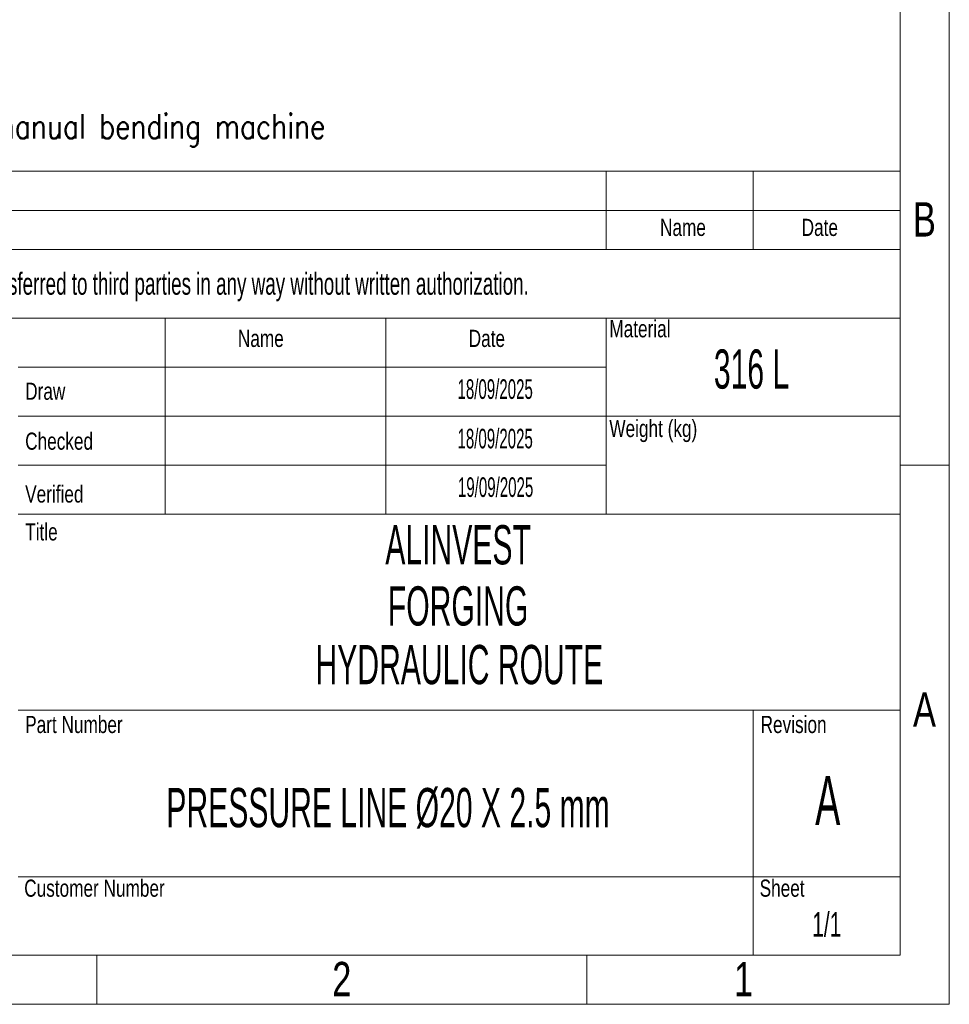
# Model space of a CAD drawing. Header units: millimetres. Extents: x 0 to 1392, y 0 to 716.
# Tile 27 of 29: x 1294 to 1392, y 292 to 396. Entities that reach past the tile are written whole.
import ezdxf

# ---------------------------------------------------------------- set-up
doc = ezdxf.new("R2010")
doc.units = ezdxf.units.MM
doc.header["$LTSCALE"] = 0.25
doc.layers.add('SLD-0', color=179, linetype='Continuous')
doc.styles.add('AdskIsoMetric', font='romans.shx', dxfattribs={"width": 0.8, "height": 2.5})
doc.styles.add('SLDTEXTSTYLE1', font='TXT', dxfattribs={"width": 0.574367})
doc.styles.add('SLDTEXTSTYLE2', font='TXT', dxfattribs={"width": 0.638186})
doc.styles.add('SLDTEXTSTYLE3', font='TXT', dxfattribs={"width": 0.75})

# ---------------------------------------------------------------- blocks, each defined once
blk = doc.blocks.new('cajetin')
at = {"color": 7, "linetype": 'Continuous', "lineweight": 18}
for p, q in [((861, 615), (861, 0)), ((853.5, 607.5), (853.5, 7.5)), ((853.5, 82.5), (861, 82.5)), ((853.5, 7.5), (7.5, 7.5)), ((730.5, 7.5), (730.5, 0)), ((805.5, 7.5), (805.5, 0)), ((861, 0), (0, 0))]:
    blk.add_line(p, q, dxfattribs=at)
at = {"color": 7, "linetype": 'Continuous', "lineweight": 0, "char_height": 5.25, "attachment_point": 2, "style": 'SLDTEXTSTYLE3'}
for s, insert in [('B', (857.19, 122.74)), ('A', (857.2, 47.74)), ('2', (768.01, 6.49)), ('1', (829.51, 6.49))]:
    blk.add_mtext(s, dxfattribs=dict(at, insert=insert))

msp = doc.modelspace()

# ---------------------------------------------------------------- linework, layer by layer
at = {"color": 7, "linetype": 'Continuous', "lineweight": 18}
for p, q in [((1200.554, 379.879), (1386.826, 379.879)), ((1355.78, 379.879), (1355.78, 371.6)), ((1371.303, 379.879), (1371.303, 371.6)), ((1386.826, 379.879), (1386.826, 297.092)), ((1200.554, 375.74), (1386.826, 375.74)), ((1200.554, 371.6), (1386.826, 371.6)), ((1200.554, 364.356), (1386.826, 364.356)), ((1309.213, 364.356), (1309.213, 343.66)), ((1332.497, 364.356), (1332.497, 343.66)), ((1355.78, 364.356), (1355.78, 359.182)), ((1355.78, 359.182), (1293.69, 359.182)), ((1355.78, 359.182), (1355.78, 354.008)), ((1355.78, 354.008), (1293.69, 354.008)), ((1355.78, 354.008), (1355.78, 348.834)), ((1355.78, 354.008), (1386.826, 354.008)), ((1355.78, 348.834), (1293.69, 348.834)), ((1355.78, 348.834), (1355.78, 343.66)), ((1293.69, 343.66), (1309.213, 343.66)), ((1309.213, 343.66), (1332.497, 343.66)), ((1332.497, 343.66), (1355.78, 343.66)), ((1355.78, 343.66), (1386.826, 343.66)), ((1293.69, 322.963), (1386.826, 322.963)), ((1371.303, 322.963), (1371.303, 297.092)), ((1293.69, 305.37), (1386.826, 305.37)), ((1200.554, 297.092), (1386.826, 297.092))]:
    msp.add_line(p, q, dxfattribs=at)

# ---------------------------------------------------------------- block references
at = {"xscale": 0.689895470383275, "yscale": 0.689895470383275, "zscale": 0.689895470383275}
msp.add_blockref('cajetin', (798, 291.917), dxfattribs=at)

# ---------------------------------------------------------------- texts
at = {"insert": (1204.104, 385.909), "char_height": 2.59725, "attachment_point": 1, "style": 'AdskIsoMetric'}
msp.add_mtext_dynamic_manual_height_columns('**The elbows will be manufactured from bent pipes using a manual bending machine', width=4135.89111, gutter_width=12.986, heights=[0], dxfattribs=at)
at = {"color": 7, "linetype": 'Continuous', "lineweight": 0}
for s, insert, char_height, attachment_point, style in [('Name', (1363.875, 374.846), 1.811, 2, 'SLDTEXTSTYLE3'), ('Date', (1378.326, 374.846), 1.811, 2, 'SLDTEXTSTYLE3'), ('Material', (1356.101, 364.146), 1.811, 1, 'SLDTEXTSTYLE3'), ('Name', (1316.875, 363.127), 1.811, 1, 'SLDTEXTSTYLE3'), ('Date', (1341.248, 363.127), 1.811, 1, 'SLDTEXTSTYLE3'), ('316 L', (1371.114, 361.057), 4.1394, 2, 'SLDTEXTSTYLE1'), ('Draw', (1294.414, 357.552), 1.811, 1, 'SLDTEXTSTYLE3'), ('Weight (kg)', (1356.101, 353.618), 1.81098, 1, 'SLDTEXTSTYLE3'), ('Checked', (1294.414, 352.277), 1.811, 1, 'SLDTEXTSTYLE3'), ('Verified', (1294.414, 346.698), 1.811, 1, 'SLDTEXTSTYLE3'), ('Title', (1294.414, 342.702), 1.811, 1, 'SLDTEXTSTYLE3'), ('ALINVEST', (1340.13, 342.503), 4.1394, 2, 'SLDTEXTSTYLE1'), ('FORGING ', (1340.13, 336.044), 4.1394, 2, 'SLDTEXTSTYLE1'), ('Part Number', (1294.414, 322.367), 1.81098, 1, 'SLDTEXTSTYLE3'), ('Revision', (1372.073, 322.367), 1.811, 1, 'SLDTEXTSTYLE3'), ('Customer Number', (1294.313, 305.085), 1.81098, 1, 'SLDTEXTSTYLE3'), ('Sheet', (1371.972, 305.085), 1.811, 1, 'SLDTEXTSTYLE3')]:
    msp.add_mtext(s, dxfattribs=dict(at, insert=insert, char_height=char_height, attachment_point=attachment_point, style=style))
at = {"layer": 'SLD-0', "color": 7, "attachment_point": 2}
for s, insert, char_height, style in [('This drawing is property of INSERTEC. Must not be copier or transferred to third parties in any way without written authorization.', (1291.275, 369.159), 2.328397, 'SLDTEXTSTYLE2'), ('18/09/2025', (1344.044, 357.901), 2.0697, 'SLDTEXTSTYLE1'), ('18/09/2025', (1344.043, 352.68), 2.0697, 'SLDTEXTSTYLE1'), ('19/09/2025', (1344.09, 347.553), 2.0697, 'SLDTEXTSTYLE1'), ('HYDRAULIC ROUTE', (1340.264, 329.855), 4.13937, 'SLDTEXTSTYLE1'), ('A', (1379.163, 316.034), 5.174, 'SLDTEXTSTYLE1'), ('1/1', (1379.059, 301.647), 2.5871, 'SLDTEXTSTYLE2')]:
    msp.add_mtext(s, dxfattribs=dict(at, insert=insert, char_height=char_height, style=style))
at = {"layer": 'SLD-0', "color": 7, "insert": (1332.732, 314.756), "char_height": 4.13937, "width": 92.01308, "attachment_point": 2, "style": 'SLDTEXTSTYLE1'}
msp.add_mtext('PRESSURE LINE Ø20 X 2.5 mm', dxfattribs=at)

doc.saveas('drawing.dxf')
